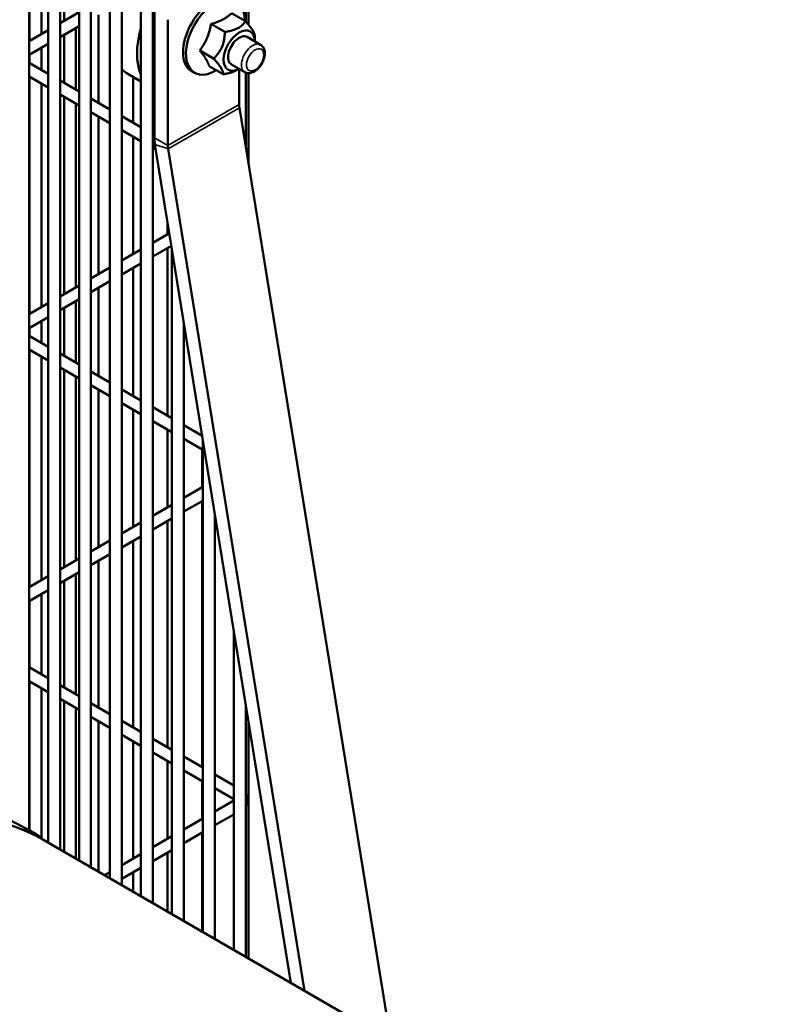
# Model space of a CAD drawing. Header units: inches. Extents: x 1 to 271, y 5 to 171.
# Tile 199 of 256: x 213.06 to 220.49, y 105.74 to 115.48. Entities that reach past the tile are written whole.
import ezdxf

# ---------------------------------------------------------------- set-up
doc = ezdxf.new("R2010")
doc.units = ezdxf.units.IN
doc.header["$LTSCALE"] = 8
doc.header["$MEASUREMENT"] = 0
doc.layers.add('Visible (ANSI)', color=7, linetype='Continuous', lineweight=50)
doc.layers.add('Visible Narrow (ANSI)', color=7, linetype='Continuous', lineweight=35)

msp = doc.modelspace()

# ---------------------------------------------------------------- linework, layer by layer
at = {"layer": 'Visible (ANSI)'}
for p, q in [((215.3285, 117.2707), (215.3285, 115.4298)), ((215.3007, 115.4616), (215.3007, 117.0618)), ((214.2639, 106.8116), (214.2639, 116.5314)), ((214.382, 106.7434), (214.382, 116.5314)), ((213.5028, 116.326), (213.5028, 115.4671)), ((213.9577, 106.9884), (213.9577, 116.3546)), ((214.0758, 106.9202), (214.0758, 116.3546)), ((213.1612, 116.1696), (213.1612, 115.2699)), ((213.6515, 107.1652), (213.6515, 116.1778)), ((213.7696, 107.097), (213.7696, 116.1778)), ((213.2794, 116.1014), (213.2794, 115.3381)), ((213.3452, 107.342), (213.3452, 116.001)), ((213.4633, 107.2738), (213.4633, 116.001)), ((213.1571, 107.4651), (213.1571, 115.8242)), ((213.4633, 115.4443), (213.6515, 115.5529)), ((213.8443, 115.5279), (213.8443, 114.6579)), ((214.3974, 114.3109), (214.3974, 115.5566)), ((215.1611, 115.5436), (215.2982, 115.4644)), ((213.4633, 115.3079), (213.6515, 115.4165)), ((213.6209, 115.3989), (213.6209, 114.7869)), ((214.53, 114.2344), (214.53, 115.48)), ((214.9572, 115.4376), (215.0943, 115.3584)), ((213.1571, 115.2675), (213.3452, 115.3761)), ((213.5028, 115.3307), (213.5028, 114.8551)), ((215.3152, 115.3092), (215.4477, 115.2327)), ((215.3916, 115.2651), (215.3916, 115.3141)), ((213.1571, 115.1311), (213.3452, 115.2397)), ((213.2794, 115.2017), (213.2794, 114.9841)), ((213.1612, 115.1335), (213.1612, 115.0523)), ((214.8465, 115.1756), (214.9836, 115.0965)), ((213.3452, 114.946), (213.1571, 115.0547)), ((214.9397, 115.0197), (215.0768, 114.9405)), ((215.159, 115.0385), (215.2915, 114.962)), ((213.3452, 114.8097), (213.1571, 114.9183)), ((213.1612, 114.9159), (213.1612, 112.5697)), ((214.2639, 114.8697), (214.1355, 114.9438)), ((214.1858, 114.9148), (214.1858, 114.4607)), ((214.7945, 114.9542), (214.7662, 114.9706)), ((215.2353, 114.9944), (215.2146, 114.9825)), ((215.2371, 114.9934), (215.2371, 114.6426)), ((215.3007, 114.2345), (215.3007, 114.9575)), ((215.3285, 114.9517), (215.3285, 114.0628)), ((213.2794, 114.8477), (213.2794, 112.6378)), ((213.6515, 114.7692), (213.4633, 114.8779)), ((213.6515, 114.6329), (213.4633, 114.7415)), ((213.5028, 114.7187), (213.5028, 112.7668)), ((213.6209, 114.6505), (213.6209, 112.835)), ((213.9577, 114.5924), (213.7696, 114.7011)), ((213.9577, 114.4561), (213.7696, 114.5647)), ((213.8443, 114.5215), (213.8443, 112.964)), ((214.2639, 114.4156), (214.0758, 114.5243)), ((215.2399, 114.6097), (216.7359, 105.3844)), ((214.2639, 114.2793), (214.0758, 114.3879)), ((214.1858, 114.3243), (214.1858, 113.1612)), ((214.3974, 114.3386), (214.382, 114.3475)), ((215.7473, 105.9551), (214.4029, 114.2454)), ((214.4112, 114.1942), (214.382, 114.2111)), ((215.8827, 105.877), (214.5328, 114.2014)), ((214.5274, 113.478), (214.5274, 113.3584)), ((214.382, 113.2745), (214.5451, 113.3686)), ((214.0758, 113.0977), (214.2639, 113.2063)), ((214.382, 113.1381), (214.5653, 113.2439)), ((214.5274, 113.222), (214.5274, 111.5633)), ((214.5701, 106.6348), (214.5701, 113.2142)), ((214.0758, 112.9613), (214.2639, 113.0699)), ((213.7696, 112.9209), (213.9577, 113.0295)), ((214.1858, 113.0248), (214.1858, 111.7605)), ((213.7696, 112.7845), (213.9577, 112.8931)), ((213.4633, 112.7441), (213.6515, 112.8527)), ((213.8443, 112.8276), (213.8443, 111.9577)), ((213.1571, 112.5673), (213.3452, 112.6759)), ((213.4633, 112.6077), (213.6515, 112.7163)), ((213.6209, 112.6986), (213.6209, 112.0867)), ((213.5028, 112.6305), (213.5028, 112.1549)), ((213.1571, 112.4309), (213.3452, 112.5395)), ((213.2794, 112.5015), (213.2794, 112.2839)), ((214.6883, 106.5666), (214.6883, 112.4859)), ((213.1612, 112.4333), (213.1612, 112.352)), ((213.3452, 112.2458), (213.1571, 112.3544)), ((213.3452, 112.1094), (213.1571, 112.218)), ((213.1612, 112.2157), (213.1612, 109.8694)), ((213.6515, 112.069), (213.4633, 112.1776)), ((213.2794, 112.1475), (213.2794, 109.9376)), ((213.6515, 111.9326), (213.4633, 112.0412)), ((213.5028, 112.0185), (213.5028, 110.0666)), ((213.9577, 111.8922), (213.7696, 112.0008)), ((213.6209, 111.9503), (213.6209, 110.1348)), ((213.9577, 111.7558), (213.7696, 111.8644)), ((213.8443, 111.8213), (213.8443, 110.2638)), ((214.2639, 111.7154), (214.0758, 111.824)), ((214.2639, 111.579), (214.0758, 111.6876)), ((214.1858, 111.6241), (214.1858, 110.461)), ((214.5701, 111.5386), (214.382, 111.6472)), ((214.5701, 111.4022), (214.382, 111.5108)), ((214.5274, 111.4269), (214.5274, 110.6582)), ((214.8699, 111.3655), (214.6883, 111.4704)), ((214.8764, 111.2254), (214.6883, 111.334)), ((214.8689, 111.3719), (214.8689, 111.3661)), ((214.8764, 106.458), (214.8764, 111.3259)), ((214.8689, 111.2297), (214.8689, 110.8554)), ((214.6883, 110.7511), (214.8764, 110.8597)), ((214.6883, 110.6147), (214.8764, 110.7233)), ((214.8689, 110.719), (214.8689, 108.0873)), ((214.382, 110.5743), (214.5701, 110.6829)), ((214.382, 110.4379), (214.5701, 110.5465)), ((214.5274, 110.5218), (214.5274, 108.2845)), ((214.9945, 106.3898), (214.9945, 110.5975)), ((214.0758, 110.3975), (214.2639, 110.5061)), ((213.7696, 110.2207), (213.9577, 110.3293)), ((214.0758, 110.2611), (214.2639, 110.3697)), ((214.1858, 110.3246), (214.1858, 108.4817)), ((213.4633, 110.0439), (213.6515, 110.1525)), ((213.7696, 110.0843), (213.9577, 110.1929)), ((213.8443, 110.1274), (213.8443, 108.6788)), ((213.1571, 109.867), (213.3452, 109.9757)), ((213.4633, 109.9075), (213.6515, 110.0161)), ((213.6209, 109.9984), (213.6209, 108.8078)), ((213.5028, 109.9302), (213.5028, 108.876)), ((213.1571, 109.7307), (213.3452, 109.8393)), ((213.2794, 109.8012), (213.2794, 109.005)), ((213.1612, 109.733), (213.1612, 109.0732)), ((215.1826, 106.2812), (215.1826, 109.4375)), ((213.3452, 108.967), (213.1571, 109.0756)), ((213.3452, 108.8306), (213.1571, 108.9392)), ((213.1612, 108.9368), (213.1612, 107.463)), ((213.2794, 108.8686), (213.2794, 107.3881)), ((213.6515, 108.7902), (213.4633, 108.8988)), ((213.6515, 108.6538), (213.4633, 108.7624)), ((213.5028, 108.7396), (213.5028, 107.251)), ((213.6209, 108.6714), (213.6209, 107.1828)), ((213.9577, 108.6134), (213.7696, 108.722)), ((215.3007, 106.213), (215.3007, 108.7091)), ((213.9577, 108.477), (213.7696, 108.5856)), ((213.8443, 108.5425), (213.8443, 107.0538)), ((214.2639, 108.4366), (214.0758, 108.5452)), ((215.3285, 108.5375), (215.3285, 106.1969)), ((214.2639, 108.3002), (214.0758, 108.4088)), ((214.1858, 108.3453), (214.1858, 107.1821)), ((214.5701, 108.2598), (214.382, 108.3684)), ((214.5701, 108.1234), (214.382, 108.232)), ((214.8764, 108.083), (214.6883, 108.1916)), ((214.5274, 108.1481), (214.5274, 107.3793)), ((214.8764, 107.9466), (214.6883, 108.0552)), ((215.1826, 107.9062), (214.9945, 108.0148)), ((212.3215, 107.9011), (213.2122, 107.4364)), ((214.8689, 107.9509), (214.8689, 107.5765)), ((215.1826, 107.7698), (214.9945, 107.8784)), ((214.9945, 107.649), (215.1826, 107.7576)), ((214.9945, 107.5126), (215.1826, 107.6212)), ((214.6883, 107.4722), (214.8764, 107.5808)), ((214.6883, 107.3358), (214.8764, 107.4444)), ((214.8689, 107.4401), (214.8689, 106.4623)), ((213.293, 107.3721), (220.4933, 103.2151)), ((214.382, 107.2954), (214.5701, 107.404)), ((214.0758, 107.1186), (214.2639, 107.2272)), ((214.382, 107.159), (214.5701, 107.2676)), ((214.5274, 107.2429), (214.5274, 106.6595)), ((213.904, 107.0194), (213.9577, 107.0504)), ((214.0758, 106.9822), (214.2639, 107.0908)), ((214.1858, 107.0458), (214.1858, 106.8567))]:
    msp.add_line(p, q, dxfattribs=at)
for centre, major_axis, start_param, end_param in [((214.9719, 115.3269), (-0.2057, -0.3564), 3.141593, 6.283185), ((215.0002, 115.3106), (-0.2057, -0.3564), 2.326472, 7.098306), ((214.7559, 115.4517), (-0.375, -0.6495), 5.115227, 5.880348), ((215.2371, 115.1738), (0.1092, 0.1892), 5.50916, 10.198803), ((215.2371, 115.1738), (0.0781, 0.1353), 0, 3.141593), ((214.5105, 115.5933), (-0.375, -0.6495), 6.107588, 6.283185), ((214.7559, 115.4517), (-0.375, -0.6495), 0.002974, 0.043077), ((215.3714, 114.5651), (0.095, -0.1645), 3.926991, 4.130717), ((214.6643, 114.1568), (-0.1888, 0.3269), 0.785398, 0.989125), ((214.6643, 114.1568), (-0.095, 0.1645), 0.785398, 0.989125), ((210.8998, 103.2269), (2.3933, 4.1452), 0, 0.778693), ((212.7907, 106.6818), (0.4323, 0.7487), 6.093394, 6.551989)]:
    msp.add_ellipse(centre, major_axis=major_axis, ratio=0.57735, start_param=start_param, end_param=end_param, dxfattribs=at)
for points, weights in [([(214.9572, 115.4376), (215.0886, 115.4736), (215.1611, 115.5436)], [1.35460304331, 1.5641608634, 1.35460304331]), ([(214.8465, 115.1756), (214.9313, 115.2896), (214.9572, 115.4376)], [1.35460304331, 1.5641608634, 1.35460304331]), ([(215.2982, 115.4644), (215.2473, 115.382), (215.0943, 115.3584)], [1.4330661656, 1.65476227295, 1.4330661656]), ([(215.3916, 115.3141), (215.3916, 115.3616), (215.2982, 115.4644)], [1.45383123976, 1.64384180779, 1.4330661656]), ([(215.0943, 115.3584), (215.09, 115.198), (214.9836, 115.0965)], [1.4330661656, 1.65476227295, 1.4330661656]), ([(214.9397, 115.0197), (214.9225, 115.0807), (214.8465, 115.1756)], [1.35460304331, 1.5641608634, 1.35460304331]), ([(214.9836, 115.0965), (215.0812, 114.989), (215.0768, 114.9405)], [1.4330661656, 1.65476227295, 1.4330661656]), ([(215.0768, 114.9405), (215.1657, 114.9542), (215.2146, 114.9825)], [1.4330661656, 1.55417083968, 1.54296518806])]:
    msp.add_rational_spline(points, weights, degree=2, dxfattribs=at)
for points, knots in [([(215.2915, 114.962), (215.3002, 114.957), (215.31, 114.9538), (215.3306, 114.9509), (215.3415, 114.9517), (215.3648, 114.9568), (215.3771, 114.9621), (215.402, 114.9768), (215.4144, 114.9869), (215.4372, 115.0103), (215.4475, 115.0236), (215.4652, 115.0519), (215.4725, 115.067), (215.4838, 115.0979), (215.4877, 115.1136), (215.4911, 115.1449), (215.4907, 115.1604), (215.4844, 115.1887), (215.4789, 115.2017), (215.4642, 115.2207), (215.4565, 115.2276), (215.4477, 115.2327)], [2.356194, 2.356194, 2.356194, 2.356194, 2.587832, 2.587832, 2.842685, 2.842685, 3.156209, 3.156209, 3.51234, 3.51234, 3.869309, 3.869309, 4.222246, 4.222246, 4.577361, 4.577361, 4.936433, 4.936433, 5.265516, 5.265516, 5.497787, 5.497787, 5.497787, 5.497787]), ([(215.3007, 107.7023), (215.3076, 107.7118), (215.3134, 107.7227), (215.3207, 107.7467), (215.3221, 107.7597), (215.3199, 107.7845), (215.3166, 107.7962), (215.3086, 107.8133), (215.3048, 107.8194), (215.3007, 107.8251)], [3.5276249, 3.5276249, 3.5276249, 3.5276249, 3.7530435, 3.7530435, 3.9783772, 3.9783772, 4.1917938, 4.1917938, 4.3263568, 4.3263568, 4.3263568, 4.3263568])]:
    msp.add_open_spline(points, degree=3, knots=knots, dxfattribs=at)
at = {"layer": 'Visible Narrow (ANSI)'}
for p, q in [((214.53, 114.2344), (215.2371, 114.6426)), ((214.5328, 114.2014), (215.2399, 114.6097)), ((214.3974, 114.3109), (214.53, 114.2344)), ((214.4029, 114.2454), (214.5328, 114.2014))]:
    msp.add_line(p, q, dxfattribs=at)
msp.add_ellipse((215.3696, 115.0973), major_axis=(0.0781, 0.1353), ratio=0.57735, start_param=0, end_param=3.141593, dxfattribs=at)
msp.add_ellipse((215.3944, 115.083), major_axis=(-0.0606, -0.1049), ratio=0.57735, dxfattribs=at)

doc.saveas('drawing.dxf')
